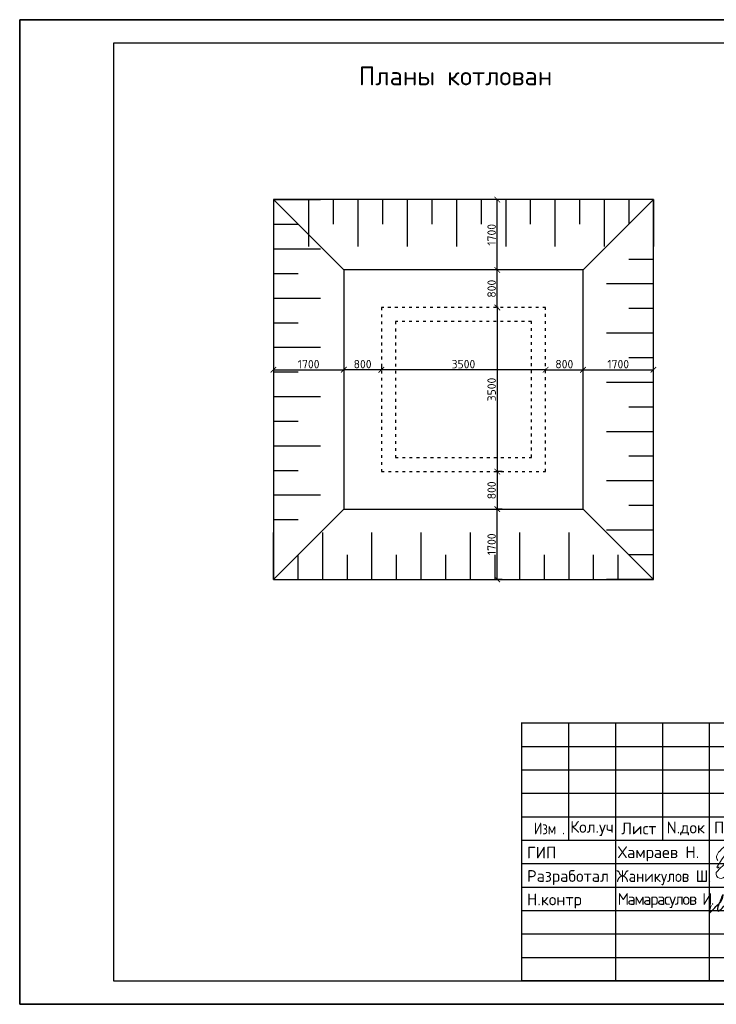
# Model space of a CAD drawing. Header units: millimetres. Extents: x 50241 to 145341, y 18912 to 39912.
# Tile 2 of 8: x 82941 to 97791, y 18912 to 39912. Entities that reach past the tile are written whole.
import ezdxf

# ---------------------------------------------------------------- set-up
doc = ezdxf.new("R2010")
doc.units = ezdxf.units.MM
doc.linetypes.add('ACAD_ISO03W100', pattern=[30, 12, -18])
doc.layers.add('0.13', color=250, linetype='Continuous', lineweight=13)
doc.layers.add('Стены', color=5, linetype='Continuous', lineweight=30)
doc.layers.add('A_Windows', color=160, linetype='Continuous')
doc.layers.add('PDF_Text', color=7, linetype='Continuous')
doc.layers.add('Tpl_Bound', color=1, linetype='Continuous', plot=False)
doc.styles.add('GOST', font='isocpeur.ttf')
doc.styles.add('PDF ISOCPEUR', font='isocpeur.ttf')
doc.dimstyles.new('100', dxfattribs={"dimtxt": 250, "dimasz": 100, "dimexe": 1.25, "dimexo": 30, "dimgap": 30, "dimtad": 1, "dimtxsty": 'GOST', "dimblk": 'ARCHTICK', "dimcen": 30, "dimadec": 0, "dimazin": 0, "dimtfac": 1, "dimtmove": 1, "dimatfit": 3, "dimldrblk": 'ARCHTICK', "dimfxl": 1.25, "dimarcsym": 0})

# ---------------------------------------------------------------- blocks, each defined once
blk = doc.blocks.new('_ArchTick')
at = {"color": 0, "linetype": 'ByBlock', "const_width": 0.15}
blk.add_lwpolyline([(-0.5, -0.5), (0.5, 0.5)], dxfattribs=at)
blk = doc.blocks.new('*D48')
at = {"color": 0, "lineweight": -2, "ltscale": 0.6, "transparency": 16777216}
for p, q in [((88351, 32552), (88351, 32445)), ((89851, 32552), (89851, 32445)), ((88351, 32446), (89851, 32446))]:
    blk.add_line(p, q, dxfattribs=at)
at = {"layer": 'Defpoints', "color": 0, "ltscale": 0.6, "transparency": 16777216}
for p in [(88351, 32570), (89851, 32570), (89851, 32446)]:
    blk.add_point(p, dxfattribs=at)
at = {"color": 0, "lineweight": -2, "ltscale": 0.6, "transparency": 16777216, "xscale": 120, "yscale": 120, "zscale": 120, "rotation": 180}
blk.add_blockref('_ArchTick', (88351, 32446), dxfattribs=at)
at = {"color": 0, "lineweight": -2, "ltscale": 0.6, "transparency": 16777216, "xscale": 120, "yscale": 120, "zscale": 120}
blk.add_blockref('_ArchTick', (89851, 32446), dxfattribs=at)
at = {"color": 0, "ltscale": 0.6, "transparency": 16777216, "insert": (89101, 32566), "char_height": 180, "attachment_point": 5, "style": 'GOST'}
blk.add_mtext('1700', dxfattribs=at)
blk = doc.blocks.new('*D49')
at = {"color": 0, "lineweight": -2, "ltscale": 0.6, "transparency": 16777216}
for p, q in [((94951, 32446), (96451, 32446)), ((94951, 32428), (94951, 32445)), ((96451, 32432), (96451, 32445))]:
    blk.add_line(p, q, dxfattribs=at)
at = {"layer": 'Defpoints', "color": 0, "ltscale": 0.6, "transparency": 16777216}
for p in [(94951, 32446), (96451, 32450), (96451, 32446)]:
    blk.add_point(p, dxfattribs=at)
at = {"color": 0, "lineweight": -2, "ltscale": 0.6, "transparency": 16777216, "xscale": 120, "yscale": 120, "zscale": 120, "rotation": 180}
blk.add_blockref('_ArchTick', (94951, 32446), dxfattribs=at)
at = {"color": 0, "lineweight": -2, "ltscale": 0.6, "transparency": 16777216, "xscale": 120, "yscale": 120, "zscale": 120}
blk.add_blockref('_ArchTick', (96451, 32446), dxfattribs=at)
at = {"color": 0, "ltscale": 0.6, "transparency": 16777216, "insert": (95701, 32566), "char_height": 180, "attachment_point": 5, "style": 'GOST'}
blk.add_mtext('1700', dxfattribs=at)
blk = doc.blocks.new('*D13')
at = {"color": 0, "lineweight": -2, "ltscale": 0.6, "transparency": 16777216}
for p, q in [((93228, 29475), (93121, 29475)), ((93122, 27975), (93122, 29475)), ((93228, 27975), (93121, 27975))]:
    blk.add_line(p, q, dxfattribs=at)
at = {"layer": 'Defpoints', "color": 0, "ltscale": 0.6, "transparency": 16777216}
for p in [(93122, 29475), (93246, 29475), (93246, 27975)]:
    blk.add_point(p, dxfattribs=at)
at = {"color": 0, "lineweight": -2, "ltscale": 0.6, "transparency": 16777216, "xscale": 120, "yscale": 120, "zscale": 120}
for p, rotation in [((93122, 29475), 90), ((93122, 27975), 270)]:
    blk.add_blockref('_ArchTick', p, dxfattribs=dict(at, rotation=rotation))
at = {"color": 0, "ltscale": 0.6, "transparency": 16777216, "insert": (93002, 28725), "char_height": 180, "attachment_point": 5, "rotation": 90, "style": 'GOST'}
blk.add_mtext('1700', dxfattribs=at)
blk = doc.blocks.new('*D14')
at = {"color": 0, "lineweight": -2, "ltscale": 0.6, "transparency": 16777216}
for p, q in [((93122, 33775), (93122, 34575)), ((93140, 34575), (93123, 34575)), ((93140, 33775), (93123, 33775))]:
    blk.add_line(p, q, dxfattribs=at)
at = {"layer": 'Defpoints', "color": 0, "ltscale": 0.6, "transparency": 16777216}
for p in [(93122, 34575), (93122, 34575), (93122, 33775)]:
    blk.add_point(p, dxfattribs=at)
at = {"color": 0, "lineweight": -2, "ltscale": 0.6, "transparency": 16777216, "xscale": 120, "yscale": 120, "zscale": 120}
for p, rotation in [((93122, 34575), 90), ((93122, 33775), 270)]:
    blk.add_blockref('_ArchTick', p, dxfattribs=dict(at, rotation=rotation))
at = {"color": 0, "ltscale": 0.6, "transparency": 16777216, "insert": (93002, 34175), "char_height": 180, "attachment_point": 5, "rotation": 90, "style": 'GOST'}
blk.add_mtext('800', dxfattribs=at)
blk = doc.blocks.new('*D15')
at = {"color": 0, "lineweight": -2, "ltscale": 0.6, "transparency": 16777216}
for p, q in [((93108, 36075), (93121, 36075)), ((93122, 34575), (93122, 36075)), ((93140, 34575), (93123, 34575))]:
    blk.add_line(p, q, dxfattribs=at)
at = {"layer": 'Defpoints', "color": 0, "ltscale": 0.6, "transparency": 16777216}
for p in [(93122, 36075), (93126, 36075), (93122, 34575)]:
    blk.add_point(p, dxfattribs=at)
at = {"color": 0, "lineweight": -2, "ltscale": 0.6, "transparency": 16777216, "xscale": 120, "yscale": 120, "zscale": 120}
for p, rotation in [((93122, 36075), 90), ((93122, 34575), 270)]:
    blk.add_blockref('_ArchTick', p, dxfattribs=dict(at, rotation=rotation))
at = {"color": 0, "ltscale": 0.6, "transparency": 16777216, "insert": (93002, 35325), "char_height": 180, "attachment_point": 5, "rotation": 90, "style": 'GOST'}
blk.add_mtext('1700', dxfattribs=at)
blk = doc.blocks.new('*D16')
at = {"color": 0, "lineweight": -2, "ltscale": 0.6, "transparency": 16777216}
for p, q in [((93122, 33775), (93122, 30275)), ((93140, 33775), (93123, 33775)), ((93228, 30275), (93121, 30275))]:
    blk.add_line(p, q, dxfattribs=at)
at = {"layer": 'Defpoints', "color": 0, "ltscale": 0.6, "transparency": 16777216}
for p in [(93122, 33775), (93122, 30275), (93246, 30275)]:
    blk.add_point(p, dxfattribs=at)
at = {"color": 0, "lineweight": -2, "ltscale": 0.6, "transparency": 16777216, "xscale": 120, "yscale": 120, "zscale": 120}
for p, rotation in [((93122, 33775), 90), ((93122, 30275), 270)]:
    blk.add_blockref('_ArchTick', p, dxfattribs=dict(at, rotation=rotation))
at = {"color": 0, "ltscale": 0.6, "transparency": 16777216, "insert": (93002, 32025), "char_height": 180, "attachment_point": 5, "rotation": 90, "style": 'GOST'}
blk.add_mtext('3500', dxfattribs=at)
blk = doc.blocks.new('*D50')
at = {"color": 0, "lineweight": -2, "ltscale": 0.6, "transparency": 16777216}
for p, q in [((93059, 30275), (93123, 30275)), ((93122, 30275), (93122, 29475)), ((93140, 29475), (93123, 29475))]:
    blk.add_line(p, q, dxfattribs=at)
at = {"layer": 'Defpoints', "color": 0, "ltscale": 0.6, "transparency": 16777216}
for p in [(93041, 30275), (93122, 29475), (93122, 29475)]:
    blk.add_point(p, dxfattribs=at)
at = {"color": 0, "lineweight": -2, "ltscale": 0.6, "transparency": 16777216, "xscale": 120, "yscale": 120, "zscale": 120}
for p, rotation in [((93122, 30275), 90), ((93122, 29475), 270)]:
    blk.add_blockref('_ArchTick', p, dxfattribs=dict(at, rotation=rotation))
at = {"color": 0, "ltscale": 0.6, "transparency": 16777216, "insert": (93002, 29875), "char_height": 180, "attachment_point": 5, "rotation": 90, "style": 'GOST'}
blk.add_mtext('800', dxfattribs=at)
blk = doc.blocks.new('*D17')
at = {"color": 0, "lineweight": -2, "ltscale": 0.6, "transparency": 16777216}
for p, q in [((94151, 32464), (94151, 32447)), ((94151, 32446), (94951, 32446)), ((94951, 32464), (94951, 32447))]:
    blk.add_line(p, q, dxfattribs=at)
at = {"layer": 'Defpoints', "color": 0, "ltscale": 0.6, "transparency": 16777216}
for p in [(94151, 32446), (94951, 32446), (94951, 32446)]:
    blk.add_point(p, dxfattribs=at)
at = {"color": 0, "lineweight": -2, "ltscale": 0.6, "transparency": 16777216, "xscale": 120, "yscale": 120, "zscale": 120, "rotation": 180}
blk.add_blockref('_ArchTick', (94151, 32446), dxfattribs=at)
at = {"color": 0, "lineweight": -2, "ltscale": 0.6, "transparency": 16777216, "xscale": 120, "yscale": 120, "zscale": 120}
blk.add_blockref('_ArchTick', (94951, 32446), dxfattribs=at)
at = {"color": 0, "ltscale": 0.6, "transparency": 16777216, "insert": (94551, 32566), "char_height": 180, "attachment_point": 5, "style": 'GOST'}
blk.add_mtext('800', dxfattribs=at)
blk = doc.blocks.new('*D18')
at = {"color": 0, "lineweight": -2, "ltscale": 0.6, "transparency": 16777216}
for p, q in [((90651, 32552), (90651, 32445)), ((94151, 32446), (90651, 32446)), ((94151, 32464), (94151, 32447))]:
    blk.add_line(p, q, dxfattribs=at)
at = {"layer": 'Defpoints', "color": 0, "ltscale": 0.6, "transparency": 16777216}
for p in [(90651, 32570), (90651, 32446), (94151, 32446)]:
    blk.add_point(p, dxfattribs=at)
at = {"color": 0, "lineweight": -2, "ltscale": 0.6, "transparency": 16777216, "xscale": 120, "yscale": 120, "zscale": 120, "rotation": 180}
blk.add_blockref('_ArchTick', (90651, 32446), dxfattribs=at)
at = {"color": 0, "lineweight": -2, "ltscale": 0.6, "transparency": 16777216, "xscale": 120, "yscale": 120, "zscale": 120}
blk.add_blockref('_ArchTick', (94151, 32446), dxfattribs=at)
at = {"color": 0, "ltscale": 0.6, "transparency": 16777216, "insert": (92401, 32566), "char_height": 180, "attachment_point": 5, "style": 'GOST'}
blk.add_mtext('3500', dxfattribs=at)
blk = doc.blocks.new('*D19')
at = {"color": 0, "lineweight": -2, "ltscale": 0.6, "transparency": 16777216}
for p, q in [((90651, 32552), (90651, 32445)), ((89851, 32464), (89851, 32447)), ((90651, 32446), (89851, 32446))]:
    blk.add_line(p, q, dxfattribs=at)
at = {"layer": 'Defpoints', "color": 0, "ltscale": 0.6, "transparency": 16777216}
for p in [(90651, 32570), (89851, 32446), (89851, 32446)]:
    blk.add_point(p, dxfattribs=at)
at = {"color": 0, "lineweight": -2, "ltscale": 0.6, "transparency": 16777216, "xscale": 120, "yscale": 120, "zscale": 120, "rotation": 180}
blk.add_blockref('_ArchTick', (89851, 32446), dxfattribs=at)
at = {"color": 0, "lineweight": -2, "ltscale": 0.6, "transparency": 16777216, "xscale": 120, "yscale": 120, "zscale": 120}
blk.add_blockref('_ArchTick', (90651, 32446), dxfattribs=at)
at = {"color": 0, "ltscale": 0.6, "transparency": 16777216, "insert": (90251, 32566), "char_height": 180, "attachment_point": 5, "style": 'GOST'}
blk.add_mtext('800', dxfattribs=at)
blk = doc.blocks.new('A$C044921D2')
at = {"color": 0, "linetype": 'Continuous', "lineweight": -2}
for points in [[(-29700, 0), (0, 0), (0, 21000), (-29700, 21000), (-29700, 0)], [(-27700, 500), (-500, 500), (-500, 20500), (-27700, 20500), (-27700, 500)]]:
    blk.add_lwpolyline(points, dxfattribs=at)
blk = doc.blocks.new('*U5')
at = {"layer": 'Defpoints', "color": 6, "linetype": 'Continuous', "lineweight": 30}
blk.add_lwpolyline([(0, 0), (29700, 0), (29700, 21000), (0, 21000), (0, 0)], dxfattribs=at)
blk = doc.blocks.new('A$Cd70db00c')
at = {"layer": 'Стены', "color": 5}
for points in [[(-652, 491), (-635, 565), (-631, 597, 0.330343), (-646, 619, 0.122481), (-622, 573), (-481, 563, 0.040598), (-457, 565, 0.365926), (-468, 588, 0.046368), (-468, 421, 0.065362), (-455, 345), (-428, 242), (-403, 160, -0.195194), (-418, 98, -0.136117), (-465, 95, -0.056014), (-544, 117), (-641, 144, -0.02585), (-715, 174), (-765, 171, -0.082684), (-531, 216), (-366, 239), (-135, 273), (29, 273), (138, 300), (223, 310, 0.121174), (257, 322, 0.321071), (251, 346, 0.079979), (181, 368), (74, 393), (-1, 412, -0.193462), (-39, 449, -0.066081), (46, 465, -0.026366), (140, 459, -0.035807), (202, 456, -0.969631), (202, 441, -0.04278), (97, 448), (-72, 454), (-264, 461), (-524, 457), (-645, 453), (-733, 453, 0.007584), (-667, 447, -0.152096), (-635, 437, -0.043163), (-575, 397, -0.273744), (-561, 348), (-431, 361), (-329, 361), (-230, 346, -0.107375), (-166, 315, -0.207987), (-158, 280, -0.240786), (-177, 261), (-253, 252, -0.132306), (-277, 272, -0.129049), (-291, 305, -0.068183), (-277, 344, -0.085784), (-228, 372, -0.082308), (-166, 372, -0.278782), (-108, 339), (-95, 299, -0.126477), (-87, 264, -0.357256), (-116, 278, -0.077059), (-87, 328), (-59, 349), (-29, 356), (-10, 332), (-1, 288), (36, 150)], [(-142, 272), (-113, 244), (-25, 198), (127, 152), (267, 118, -0.098946), (407, 74, -0.470588), (407, 40, -0.184156), (351, 32, -0.007671), (226, 38, 0.064846), (71, 32, 0.192308), (19, 32, 0.114089), (2, 3), (15, 103), (30, 179), (39, 256), (55, 346), (79, 424), (129, 535), (153, 589, -0.056452), (153, 510, -0.063025), (150, 461), (150, 400), (148, 352, -0.038357), (134, 299)]]:
    blk.add_lwpolyline(points, format="xyb", dxfattribs=at)
blk = doc.blocks.new('НЕМАТ')
at = {"color": 5, "lineweight": 18}
for points in [[(1375486, 4508932, 0.96113971), (1390065, 4508283), (1391005, 4530839), (1398667, 4539433), (1403585, 4544950), (1406380, 4547725), (1412863, 4553611), (1417012, 4558029), (1430458, 4570413), (1437617, 4577006), (1442744, 4581161), (1448703, 4586480), (1450816, 4588365, 0.51797295), (1450002, 4589253, 0.13808623), (1446473, 4587308)], [(1377828, 4518387), (1376715, 4516482), (1374968, 4516085), (1374525, 4516642), (1374622, 4517364), (1374787, 4518580), (1375675, 4521086), (1376541, 4523528), (1378148, 4529366), (1380642, 4535547), (1383756, 4543265), (1384833, 4548827), (1385172, 4550580, -0.51301845), (1386441, 4550646), (1389571, 4547132), (1390902, 4545331), (1392000, 4543846), (1392701, 4541989), (1392819, 4540953), (1392604, 4539644), (1392495, 4538985), (1391587, 4538256), (1391022, 4537804), (1389964, 4537631), (1388828, 4537445), (1387500, 4537943), (1386489, 4538323), (1385486, 4539057), (1384544, 4539747), (1383922, 4540484), (1383304, 4541214), (1382810, 4541799), (1382018, 4542737), (1381089, 4543837), (1380000, 4545125), (1378082, 4547921), (1378082, 4547921), (1377301, 4548369)], [(1391005, 4530839, 0.09595027), (1375486, 4508932)]]:
    blk.add_lwpolyline(points, format="xyb", dxfattribs=at)
for points in [[(1373223, 4526972), (1372049, 4528146), (1370939, 4529256), (1370153, 4530617), (1369784, 4531995), (1369784, 4533545), (1370414, 4535896), (1371317, 4539267), (1372439, 4541209), (1374875, 4545429), (1377045, 4548400), (1379685, 4552014), (1383623, 4555651), (1385870, 4557726), (1390446, 4561630), (1395106, 4564830), (1399215, 4567203), (1403662, 4568907), (1405913, 4569510), (1408871, 4569843), (1411278, 4569843), (1414627, 4569594), (1416399, 4569115), (1419841, 4567589), (1421165, 4566873), (1422840, 4565894), (1424390, 4564327), (1425288, 4563177), (1425609, 4561751), (1425698, 4559736), (1425831, 4556824), (1425574, 4552969), (1425229, 4551175), (1424716, 4548511), (1423197, 4545514), (1420970, 4541118), (1419132, 4537490), (1417389, 4535873), (1416408, 4534963), (1414901, 4535330), (1413442, 4536502), (1412045, 4537624), (1410867, 4539704), (1410091, 4541074), (1409066, 4543186), (1408002, 4547069), (1406522, 4550073), (1406012, 4551109), (1405969, 4549129), (1405562, 4547533), (1405349, 4546694), (1405853, 4545327), (1406178, 4544444), (1406426, 4543771), (1406616, 4543256), (1407798, 4543064), (1409008, 4543395), (1409831, 4543876), (1410644, 4545443), (1411137, 4547184), (1411565, 4548692), (1411776, 4551769), (1411887, 4553392), (1412065, 4556307), (1411691, 4558193), (1410906, 4559559), (1409569, 4560518), (1408659, 4561494), (1408484, 4563478), (1408613, 4568886), (1408790, 4574164), (1408976, 4576249), (1409398, 4576890), (1410021, 4577037), (1410490, 4577147), (1410827, 4576817), (1411150, 4576501), (1410992, 4575095), (1410819, 4573557), (1410653, 4572078), (1410044, 4568789), (1409216, 4562849), (1408676, 4558506), (1408558, 4554265), (1408436, 4549875), (1407730, 4540556), (1407549, 4535731), (1403747, 4508630), (1403295, 4504978), (1403313, 4501873)], [(1409001, 4561127), (1406390, 4555205), (1404742, 4551467), (1403040, 4549017), (1402430, 4548138), (1402255, 4548082), (1401938, 4548164), (1401665, 4548235), (1401469, 4548668), (1401208, 4549246), (1400966, 4549782), (1400796, 4550158), (1400776, 4550657), (1400740, 4551574), (1400576, 4552267), (1400576, 4553101), (1400514, 4554532), (1400466, 4555624), (1400404, 4557052), (1400364, 4557973), (1400082, 4558150), (1399752, 4557997), (1399575, 4557762), (1399469, 4557362), (1399378, 4557016), (1399387, 4556114), (1399397, 4555161), (1399411, 4553785), (1399477, 4552083), (1399540, 4550462), (1399494, 4548397), (1399460, 4546869), (1399274, 4546648), (1398999, 4546685), (1398954, 4547234), (1398984, 4548163), (1398969, 4551547), (1399015, 4555049), (1398758, 4555576), (1398547, 4556008), (1398332, 4556226), (1398003, 4556345), (1397719, 4556285), (1397390, 4556216), (1397137, 4555845), (1396883, 4555474), (1396659, 4555146), (1396004, 4554101), (1395248, 4552895), (1394492, 4551060), (1394301, 4549606), (1393969, 4546502), (1394104, 4545100), (1394096, 4543672), (1394557, 4542653), (1395269, 4541845), (1395614, 4541454), (1395852, 4541184), (1396321, 4541597), (1396366, 4542307), (1396433, 4543366), (1396511, 4544594), (1396608, 4546125), (1396443, 4547633), (1396295, 4548986), (1396181, 4550033), (1396116, 4551402), (1396074, 4552275), (1395831, 4553825)], [(1391005, 4530839), (1390824, 4539842)]]:
    blk.add_lwpolyline(points, dxfattribs=at)
blk = doc.blocks.new('A$C9b9ec7c5')
at = {"layer": 'A_Windows', "lineweight": 30}
for points in [[(432, 161), (474, 217), (392, 187), (321, 78), (432, 161), (449, 179), (417, 151), (403, 128), (399, 97), (404, 78), (455, 97), (598, 236), (565, 203), (548, 171), (555, 131), (622, 157), (706, 243), (669, 205), (660, 179), (664, 153), (721, 162), (856, 294), (867, 329), (851, 327), (845, 313), (834, 216), (831, 187), (856, 202), (991, 363), (933, 292), (830, 83), (860, 163), (982, 302), (1003, 314), (976, 252), (964, 217), (1010, 222), (1080, 261), (1076, 365), (962, 434), (533, 293), (361, 160), (318, 83), (406, 43), (599, 60), (926, 108), (987, 109)], [(954, 70), (943, 46), (993, 54), (1011, 80), (1263, 366), (1251, 290), (1117, 236), (1165, 253), (1214, 242), (1179, 112), (1069, 97), (1033, 104), (1015, 129), (1031, 190), (1120, 289), (1178, 366), (1183, 398)], [(18, 120), (0, 0), (126, 119), (221, 238), (229, 300), (182, 197), (149, 123), (138, 26), (280, 148), (356, 268), (365, 299), (290, 154), (275, 105), (280, 64), (307, 75)]]:
    blk.add_spline(points, degree=3, dxfattribs=at)
blk = doc.blocks.new('A$C30dfadd5')
at = {"ltscale": 100, "transparency": 33554687}
for p, q in [((-17500, 5500), (-17500, 3000)), ((-16500, 5500), (-16500, 0)), ((-15500, 5500), (-15500, 3000)), ((-14500, 5500), (-14500, 0)), ((-13000, 5500), (-13000, 0)), ((-12000, 5500), (-12000, 0)), ((-18500, 5000), (-12000, 5000)), ((-18500, 4500), (0, 4500)), ((-18500, 4000), (-12000, 4000)), ((-18500, 3500), (-12000, 3500)), ((-18500, 3000), (0, 3000)), ((-5000, 3000), (-5000, 0)), ((-3500, 3000), (-3500, 1500)), ((-2000, 3000), (-2000, 1500)), ((-18500, 2500), (-12000, 2500)), ((0, 2500), (-5000, 2500)), ((-18500, 2000), (-12000, 2000)), ((-18500, 1500), (0, 1500)), ((-18500, 1000), (-12000, 1000)), ((-18500, 500), (-12000, 500))]:
    blk.add_line(p, q, dxfattribs=at)
at = {"ltscale": 10, "const_width": 30}
blk.add_lwpolyline([(-18500, 0), (0, 0), (0, 5500), (-18500, 5500)], close=True, dxfattribs=at)
at = {"xscale": 0.01416714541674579, "yscale": 0.01416714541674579, "zscale": 0.01416714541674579, "rotation": 345.2650664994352}
blk.add_blockref('НЕМАТ', (-49445, -54508), dxfattribs=at)
at = {"xscale": 0.6562500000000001, "yscale": 0.6562500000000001, "zscale": 0.6562500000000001}
blk.add_blockref('A$Cd70db00c', (-13669, 2023), dxfattribs=at)
at = {"layer": '0.13', "xscale": 1.24416, "yscale": 1.24416, "zscale": 1.24416}
blk.add_blockref('A$C9b9ec7c5', (-14492, 1462), dxfattribs=at)
at = {"ltscale": 100, "char_height": 250, "attachment_point": 5, "style": 'GOST'}
for s, insert, width in [('\\pt2727.3;2026г.', (-11079, 5000), 1842.3), ('\\pt2727.3;АС', (-740, 5000), 1480), ('\\pt2727.3;Кол.уч', (-17000, 3250), 1000), ('\\pt2727.3;Лист', (-16000, 3250), 1000), ('\\pt2727.3;N.док', (-15000, 3250), 1000), ('\\pt2727.3;Подпись', (-13750, 3250), 1500), ('\\pt2727.3;Дата', (-12500, 3250), 1000), ('\\pt2727.3;Стадия', (-4250, 2750), 1500), ('\\pt2727.3;Лист', (-2750, 2750), 1500), ('\\pt2727.3;Листов', (-1000, 2750), 2000), ('\\pt2727.3;РП', (-4250, 2000), 1500), ('\\pxt10.9092;3', (-1000, 2000), 2000)]:
    blk.add_mtext(s, dxfattribs=dict(at, insert=insert, width=width))
at = {"ltscale": 100, "transparency": 33554687, "char_height": 250, "attachment_point": 5, "line_spacing_factor": 1.2, "style": 'GOST'}
for s, insert, width in [('\\pt2727.3;Мирзачўл тумани "Ипак йўли" МФЙда жойлашган 11-сон мактабгача \\Pтаълим ташкилотини мукаммал таъмирлаш.', (-6042, 3763), 12000), ('{\\C0;Выгребная яма на 15м3}', (-8501, 2250), 6998.36)]:
    blk.add_mtext(s, dxfattribs=dict(at, insert=insert, width=width))
at = {"char_height": 250, "attachment_point": 1, "style": 'GOST'}
for s, insert, width in [('\\W0.8000;Изм .', (-18235, 3375), 735), ('ГИП', (-18386, 2861), 577.87), ('Разработал', (-18386, 2361), 1206), ('Н.контр', (-18386, 1861), 1206)]:
    blk.add_mtext(s, dxfattribs=dict(at, insert=insert, width=width))
at = {"ltscale": 100, "insert": (-2504, 939), "char_height": 250, "width": 5000, "attachment_point": 5, "line_spacing_factor": 1.2, "style": 'GOST'}
blk.add_mtext('"JIZZAX ENERGO LOYIHA" MChJ ', dxfattribs=at)
at = {"layer": 'PDF_Text', "style": 'PDF ISOCPEUR', "width": 0.9}
blk.add_text('Жаникулов Ш.', height=250.02, dxfattribs=at).set_placement((-16480, 2109))
at = {"layer": 'PDF_Text', "attachment_point": 7, "style": 'PDF ISOCPEUR'}
for s, insert, char_height in [('Хамраев Н.', (-16447, 2550), 250), ('{\\T0.75;Мамарасулов И.}', (-16455, 1553), 250.02)]:
    blk.add_mtext(s, dxfattribs=dict(at, insert=insert, char_height=char_height))

msp = doc.modelspace()

# ---------------------------------------------------------------- linework, layer by layer
at = {"color": 0, "lineweight": -2}
for p, q in [((88351.415, 36075.479), (89351.415, 36075.479)), ((88351.415, 36075.479), (88876.415, 36075.479)), ((89101.415, 36075.479), (89101.415, 35075.479)), ((89101.415, 36075.479), (89101.415, 35550.479)), ((89626.415, 36075.479), (89626.415, 35550.479)), ((90151.415, 36075.479), (90151.415, 35075.479)), ((90151.415, 36075.479), (90151.415, 35550.479)), ((90676.415, 36075.479), (90676.415, 35550.479)), ((91201.415, 36075.479), (91201.415, 35075.479)), ((91201.415, 36075.479), (91201.415, 35550.479)), ((91726.415, 36075.479), (91726.415, 35550.479)), ((92251.415, 36075.479), (92251.415, 35075.479)), ((92251.415, 36075.479), (92251.415, 35550.479)), ((92776.415, 36075.479), (92776.415, 35550.479)), ((93301.415, 36075.479), (93301.415, 35075.479)), ((93301.415, 36075.479), (93301.415, 35550.479)), ((93826.415, 36075.479), (93826.415, 35550.479)), ((94351.415, 36075.479), (94351.415, 35075.479)), ((94351.415, 36075.479), (94351.415, 35550.479)), ((94876.415, 36075.479), (94876.415, 35550.479)), ((95401.415, 36075.479), (95401.415, 35075.479)), ((95401.415, 36075.479), (95401.415, 35550.479)), ((95926.415, 36075.479), (95926.415, 35550.479)), ((96451.415, 36075.479), (96451.415, 35075.479)), ((96451.415, 36075.479), (96451.415, 35550.479)), ((88351.415, 35550.479), (88876.415, 35550.479)), ((88351.415, 35025.479), (89351.415, 35025.479)), ((88351.415, 35025.479), (88876.415, 35025.479)), ((96451.415, 34800.479), (95926.415, 34800.479)), ((88351.415, 34500.479), (88876.415, 34500.479)), ((96451.415, 34275.479), (95451.415, 34275.479)), ((96451.415, 34275.479), (95926.415, 34275.479)), ((88351.415, 33975.479), (89351.415, 33975.479)), ((88351.415, 33975.479), (88876.415, 33975.479)), ((96451.415, 33750.479), (95926.415, 33750.479)), ((88351.415, 33450.479), (88876.415, 33450.479)), ((96451.415, 33225.479), (95451.415, 33225.479)), ((96451.415, 33225.479), (95926.415, 33225.479)), ((88351.415, 32925.479), (89351.415, 32925.479)), ((88351.415, 32925.479), (88876.415, 32925.479)), ((96451.415, 32700.479), (95926.415, 32700.479)), ((88351.415, 32400.479), (88876.415, 32400.479)), ((96451.415, 32175.479), (95451.415, 32175.479)), ((96451.415, 32175.479), (95926.415, 32175.479)), ((88351.415, 31875.479), (89351.415, 31875.479)), ((88351.415, 31875.479), (88876.415, 31875.479)), ((96451.415, 31650.479), (95926.415, 31650.479)), ((88351.415, 31350.479), (88876.415, 31350.479)), ((96451.415, 31125.479), (95451.415, 31125.479)), ((96451.415, 31125.479), (95926.415, 31125.479)), ((88351.415, 30825.479), (89351.415, 30825.479)), ((88351.415, 30825.479), (88876.415, 30825.479)), ((96451.415, 30600.479), (95926.415, 30600.479)), ((88351.415, 30300.479), (88876.415, 30300.479)), ((96451.415, 30075.479), (95451.415, 30075.479)), ((96451.415, 30075.479), (95926.415, 30075.479)), ((88351.415, 29775.479), (89351.415, 29775.479)), ((88351.415, 29775.479), (88876.415, 29775.479)), ((96451.415, 29550.479), (95926.415, 29550.479)), ((88351.415, 29250.479), (88876.415, 29250.479)), ((96451.415, 29025.479), (95451.415, 29025.479)), ((96451.415, 29025.479), (95926.415, 29025.479)), ((88351.415, 27975.479), (88351.415, 28975.479)), ((89401.415, 27975.479), (89401.415, 28975.479)), ((90451.415, 27975.479), (90451.415, 28975.479)), ((91501.415, 27975.479), (91501.415, 28975.479)), ((92551.415, 27975.479), (92551.415, 28975.479)), ((93601.415, 27975.479), (93601.415, 28975.479)), ((94651.415, 27975.479), (94651.415, 28975.479)), ((88351.415, 27975.479), (88351.415, 28500.479)), ((88876.415, 27975.479), (88876.415, 28500.479)), ((89401.415, 27975.479), (89401.415, 28500.479)), ((89926.415, 27975.479), (89926.415, 28500.479)), ((90451.415, 27975.479), (90451.415, 28500.479)), ((90976.415, 27975.479), (90976.415, 28500.479)), ((91501.415, 27975.479), (91501.415, 28500.479)), ((92026.415, 27975.479), (92026.415, 28500.479)), ((92551.415, 27975.479), (92551.415, 28500.479)), ((93076.415, 27975.479), (93076.415, 28500.479)), ((93601.415, 27975.479), (93601.415, 28500.479)), ((94126.415, 27975.479), (94126.415, 28500.479)), ((94651.415, 27975.479), (94651.415, 28500.479)), ((95176.415, 27975.479), (95176.415, 28500.479)), ((95701.415, 27975.479), (95701.415, 28500.479)), ((96451.415, 28500.479), (95926.415, 28500.479)), ((96451.415, 27975.479), (95451.415, 27975.479))]:
    msp.add_line(p, q, dxfattribs=at)
msp.add_line((82941.384, 18912.493), (112641.431, 18912.493))
at = {"lineweight": 30, "ltscale": 0.6}
for points in [[(89851.415, 34575.479), (88351.415, 36075.479)], [(94951.415, 34575.479), (96451.415, 36075.479)], [(88351.415, 27975.479), (89851.415, 29475.479)], [(94951.415, 29475.479), (96451.415, 27975.479)]]:
    msp.add_lwpolyline(points, dxfattribs=at)
for points in [[(88351.415, 27975.479), (96451.415, 27975.479), (96451.415, 36075.479), (88351.415, 36075.479)], [(89851.415, 29475.479), (94951.415, 29475.479), (94951.415, 34575.479), (89851.415, 34575.479)]]:
    msp.add_lwpolyline(points, close=True, dxfattribs=at)
at = {"linetype": 'ACAD_ISO03W100', "ltscale": 5}
for points in [[(90651.415, 30275.479), (94151.415, 30275.479), (94151.415, 33775.479), (90651.415, 33775.479)], [(90951.415, 30575.479), (93851.415, 30575.479), (93851.415, 33475.479), (90951.415, 33475.479)]]:
    msp.add_lwpolyline(points, close=True, dxfattribs=at)
at = {"layer": 'Tpl_Bound', "color": 1}
msp.add_lwpolyline([(82941.431, 18912.493), (82941.431, 39912.493), (112641.431, 39912.493), (112641.431, 18912.493)], close=True, dxfattribs=at)

# ---------------------------------------------------------------- block references
for name, p in [('A$C044921D2', (112641.431, 18912.493)), ('*U5', (82941.431, 18912.493))]:
    msp.add_blockref(name, p)
at = {"ltscale": 100}
msp.add_blockref('A$C30dfadd5', (112141.431, 19412.493), dxfattribs=at)

# ---------------------------------------------------------------- texts
at = {"color": 0, "lineweight": -2, "insert": (92230.88, 38712.42), "char_height": 400, "width": 6983.49767, "attachment_point": 5, "style": 'GOST'}
msp.add_mtext('Планы котлован', dxfattribs=at)

# ---------------------------------------------------------------- dimensions: what is measured, and where the dimension line sits
at = {"ltscale": 0.6}
for base, p1, p2, picture, middle in [((93121.944, 36075.479), (93121.944, 34575.479), (93126.206, 36075.479), '*D15', (93001.944, 35325.479)), ((93121.944, 29475.479), (93246.314, 27975.479), (93246.314, 29475.479), '*D13', (93001.944, 28725.479))]:
    dim = msp.add_linear_dim(base=base, p1=p1, p2=p2, angle=90, text='1700', dimstyle='100', override={"dimscale": 0.6, "dimtxt": 300, "dimasz": 200, "dimgap": 50}, dxfattribs=at)
    dim.commit()
    dim.dimension.update_dxf_attribs({"geometry": picture, "text_midpoint": middle})
for base, p1, p2, picture, middle in [((93121.944, 34575.479), (93121.944, 33775.479), (93121.944, 34575.479), '*D14', (93001.944, 34175.479)), ((93121.944, 30275.479), (93121.944, 33775.479), (93246.314, 30275.479), '*D16', (93001.944, 32025.479)), ((93121.944, 29475.479), (93041.454, 30275.479), (93121.944, 29475.479), '*D50', (93001.944, 29875.479))]:
    dim = msp.add_linear_dim(base=base, p1=p1, p2=p2, angle=90, dimstyle='100', override={"dimscale": 0.6, "dimtxt": 300, "dimasz": 200, "dimgap": 50}, dxfattribs=at)
    dim.commit()
    dim.dimension.update_dxf_attribs({"geometry": picture, "text_midpoint": middle})
for base, p1, p2, picture, middle in [((89851.415, 32446.008), (88351.415, 32570.378), (89851.415, 32570.378), '*D48', (89101.415, 32566.008)), ((96451.415, 32446.008), (94951.415, 32446.008), (96451.415, 32450.269), '*D49', (95701.415, 32566.008))]:
    dim = msp.add_linear_dim(base=base, p1=p1, p2=p2, text='1700', dimstyle='100', override={"dimscale": 0.6, "dimtxt": 300, "dimasz": 200, "dimgap": 50}, dxfattribs=at)
    dim.commit()
    dim.dimension.update_dxf_attribs({"geometry": picture, "text_midpoint": middle})
for base, p1, p2, picture, middle in [((89851.415, 32446.008), (90651.415, 32570.378), (89851.415, 32446.008), '*D19', (90251.415, 32566.008)), ((90651.415, 32446.008), (94151.415, 32446.008), (90651.415, 32570.378), '*D18', (92401.415, 32566.008)), ((94951.415, 32446.008), (94151.415, 32446.008), (94951.415, 32446.008), '*D17', (94551.415, 32566.008))]:
    dim = msp.add_linear_dim(base=base, p1=p1, p2=p2, dimstyle='100', override={"dimscale": 0.6, "dimtxt": 300, "dimasz": 200, "dimgap": 50}, dxfattribs=at)
    dim.commit()
    dim.dimension.update_dxf_attribs({"geometry": picture, "text_midpoint": middle})

doc.saveas('drawing.dxf')
